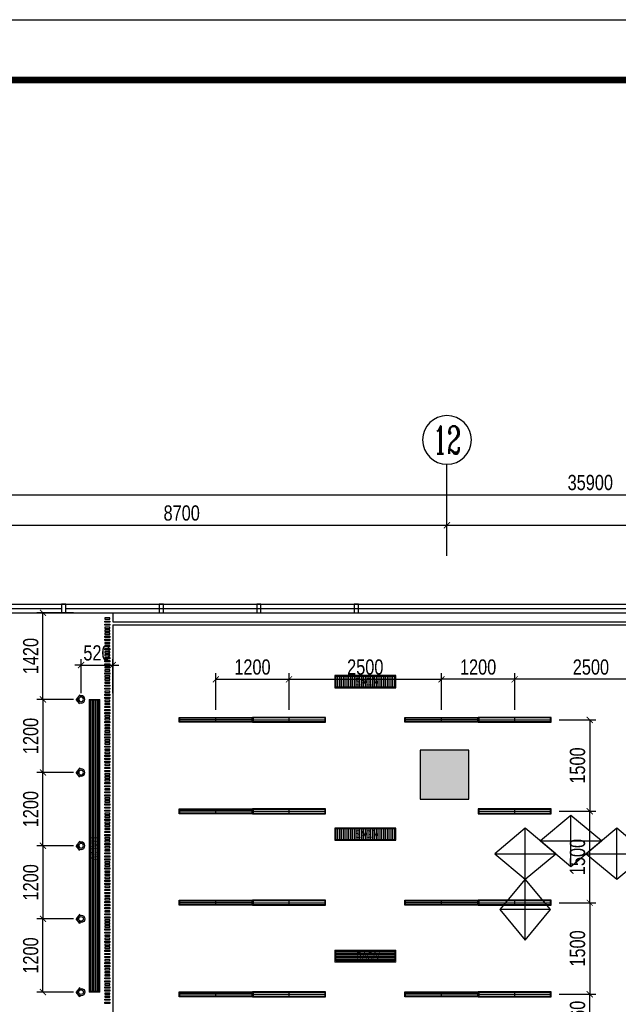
# Model space of a CAD drawing. Header units: millimetres. Extents: x -539149 to -534375, y 505028 to 505469.
# Tile 85 of 135: x -536005 to -535907, y 505297 to 505459. Entities that reach past the tile are written whole.
import ezdxf
from ezdxf.enums import TextEntityAlignment as Align

# ---------------------------------------------------------------- set-up
doc = ezdxf.new("R2010")
doc.units = ezdxf.units.MM
doc.header["$LTSCALE"] = 10
doc.layers.get('Defpoints').update_dxf_attribs({"color": 8})
for name, color, linetype in [('A-建筑-原墙体', 2, 'Continuous'), ('A-建筑-柱子、剪力墙', 251, 'Continuous'), ('A-建筑-窗户', 4, 'Continuous'), ('A-建筑-轴号', 3, 'Continuous'), ('A2图框$0$E-图框', 100, 'Continuous'), ('AXIS_TEXT', 50, 'Continuous'), ('B-平面-完成面造型线', 6, 'Continuous'), ('B-平面-尺寸', 8, 'Continuous'), ('C-顶棚-灯具', 4, 'Continuous'), ('C-顶棚-灯具尺寸', 4, 'Continuous'), ('C-顶棚-细线', 31, 'Continuous'), ('C-顶棚-造型线', 30, 'Continuous')]:
    doc.layers.add(name, color=color, linetype=linetype)
doc.layers.add('A-批量打印图层', color=251, linetype='Continuous', plot=False)
doc.layers.add('A2图框$0$图框外线', color=1, linetype='Continuous', plot=False)
doc.layers.add('C-顶棚-空调', color=4, linetype='Continuous', lineweight=20)
doc.layers.add('E-空调', color=4, linetype='Continuous', lineweight=20)
doc.styles.add('_TCH_AXIS', font='COMPLEX', dxfattribs={"bigfont": 'GBCBIG'})
doc.styles.add('CCD_DIM', font='txt', dxfattribs={"width": 0.8})
doc.styles.add('COMPLEX', font='COMPLEX')
doc.styles.add('STSL', font='txt', dxfattribs={"width": 0.8})
doc.dimstyles.new('1-1', dxfattribs={"dimscale": 0, "dimtxt": 2.5, "dimasz": 1, "dimexe": 1, "dimexo": 1, "dimgap": 0.75, "dimtad": 1, "dimdec": 0, "dimrnd": 0.005, "dimzin": 0, "dimdsep": 46, "dimtxsty": 'CCD_DIM', "dimblk": 'ARCHTICK', "dimcen": 0.13, "dimclrd": 44, "dimclre": 44, "dimclrt": 50, "dimadec": 0, "dimazin": 0, "dimtfac": 1, "dimtdec": 0, "dimtix": 1, "dimtmove": 2, "dimatfit": 3, "dimldrblk": 'HBA_Leader_Dot', "dimfxl": 5, "dimfxlon": 1, "dimtvp": 1, "dimtolj": 1, "dimtzin": 0, "dimarcsym": 0})
pattern_1 = [(0, (15, 15), (0, 25), [])]

# ---------------------------------------------------------------- blocks, each defined once
blk = doc.blocks.new('_ArchTick')
at = {"color": 0, "linetype": 'ByBlock', "const_width": 0.15}
blk.add_lwpolyline([(-0.5, -0.5), (0.5, 0.5)], dxfattribs=at)
blk = doc.blocks.new('HBA_Leader_Dot')
at = {"color": 0, "linetype": 'ByBlock'}
blk.add_line((-5, 0), (-10, 0), dxfattribs=at)
at = {"color": 0, "linetype": 'ByBlock', "const_width": 5}
blk.add_lwpolyline([(-2.5, 0, 1), (2.5, 0, 1)], format="xyb", close=True, dxfattribs=at)
blk = doc.blocks.new('_FZH')
at = {"layer": 'A-建筑-原墙体'}
blk.add_lwpolyline([(-0.5, -0.5), (0.5, -0.5), (0.5, 0.5), (-0.5, 0.5)], close=True, dxfattribs=at)
at = {"layer": 'A-建筑-柱子、剪力墙'}
blk.add_solid([(-0.5, -0.5), (0.5, -0.5), (-0.5, 0.5), (0.5, 0.5)], dxfattribs=at)
blk = doc.blocks.new('_AXISO')
blk.add_circle((0, 0), 0.5)
at = {"layer": 'AXIS_TEXT', "style": 'COMPLEX', "width": 1.041667}
blk.add_attdef('A', text='', height=0.56, dxfattribs=at).set_placement((-0.25, -0.28), (0.25, -0.28), align=Align.FIT)
blk = doc.blocks.new('A$C323A0BBE')
at = {"layer": 'C-顶棚-灯具', "color": 8}
for p, q in [((0, 600), (0, -600)), ((-40, 0), (40, 0))]:
    blk.add_line(p, q, dxfattribs=at)
at = {"layer": 'C-顶棚-灯具'}
blk.add_lwpolyline([(-40, -600), (40, -600), (40, 600), (-40, 600)], close=True, dxfattribs=at)
at = {"layer": 'C-顶棚-灯具', "color": 8}
blk.add_lwpolyline([(-30, -590), (30, -590), (30, 590), (-30, 590)], close=True, dxfattribs=at)
blk = doc.blocks.new('射灯(可调角度）')
h = blk.add_hatch(color=9)
edge = h.paths.add_edge_path()
edge.add_line((17, 44), (17, 59))
edge.add_line((17, 59), (63, 0))
edge.add_line((63, 0), (17, -59))
edge.add_line((17, -59), (17, -44))
edge.add_ellipse((0, 0), major_axis=(-33.5, 33.5), ratio=1, start_angle=156.4449, end_angle=225)
edge.add_ellipse((0, 0), major_axis=(33.5, 33.5), ratio=1, start_angle=315, end_angle=383.5551)
for p, q in [((17, 44), (17, 59)), ((17, 59), (63, 0)), ((17, -59), (63, 0))]:
    blk.add_line(p, q)
blk.add_circle((0, 0), 47.4)
at = {"color": 8}
blk.add_circle((0, 0), 30, dxfattribs=at)
blk = doc.blocks.new('*D249')
at = {"layer": 'C-顶棚-灯具尺寸', "color": 44, "lineweight": -2, "ltscale": 0.01, "transparency": 16777216}
for p, q in [((-535995.27, 505348.05), (-535995.27, 505353.66)), ((-535990.07, 505348.05), (-535990.07, 505353.66)), ((-535995.27, 505352.66), (-535996.27, 505352.66)), ((-535995.27, 505352.66), (-535990.07, 505352.66)), ((-535990.07, 505352.66), (-535989.07, 505352.66))]:
    blk.add_line(p, q, dxfattribs=at)
at = {"layer": 'Defpoints', "color": 0, "ltscale": 0.01, "transparency": 16777216}
for p in [(-535990.07, 505352.66), (-535995.27, 505347.05), (-535990.07, 505347.05)]:
    blk.add_point(p, dxfattribs=at)
at = {"layer": 'C-顶棚-灯具尺寸', "color": 44, "lineweight": -2, "ltscale": 0.01, "transparency": 16777216}
blk.add_blockref('_ArchTick', (-535995.27, 505352.66), dxfattribs=at)
at = {"layer": 'C-顶棚-灯具尺寸', "color": 44, "lineweight": -2, "ltscale": 0.01, "transparency": 16777216, "rotation": 180}
blk.add_blockref('_ArchTick', (-535990.07, 505352.66), dxfattribs=at)
at = {"layer": 'C-顶棚-灯具尺寸', "color": 50, "ltscale": 0.01, "transparency": 16777216, "insert": (-535992.67, 505354.66), "char_height": 2.5, "attachment_point": 5, "style": 'CCD_DIM'}
blk.add_mtext('\\A1;520', dxfattribs=at)
blk = doc.blocks.new('*D250')
at = {"layer": 'C-顶棚-灯具尺寸', "color": 44, "lineweight": -2, "ltscale": 0.01, "transparency": 16777216}
for p, q in [((-535996.52, 505347.05), (-536002.52, 505347.05)), ((-536001.52, 505347.05), (-536001.52, 505335.05)), ((-535996.52, 505335.05), (-536002.52, 505335.05))]:
    blk.add_line(p, q, dxfattribs=at)
at = {"layer": 'Defpoints', "color": 0, "ltscale": 0.01, "transparency": 16777216}
for p in [(-535995.27, 505347.05), (-536001.52, 505335.05), (-535995.27, 505335.05)]:
    blk.add_point(p, dxfattribs=at)
at = {"layer": 'C-顶棚-灯具尺寸', "color": 44, "lineweight": -2, "ltscale": 0.01, "transparency": 16777216}
for p, rotation in [((-536001.52, 505347.05), 90), ((-536001.52, 505335.05), 270)]:
    blk.add_blockref('_ArchTick', p, dxfattribs=dict(at, rotation=rotation))
at = {"layer": 'C-顶棚-灯具尺寸', "color": 50, "ltscale": 0.01, "transparency": 16777216, "insert": (-536003.52, 505341.05), "char_height": 2.5, "attachment_point": 5, "rotation": 90, "style": 'CCD_DIM'}
blk.add_mtext('\\A1;1200', dxfattribs=at)
blk = doc.blocks.new('*D251')
at = {"layer": 'C-顶棚-灯具尺寸', "color": 44, "lineweight": -2, "ltscale": 0.01, "transparency": 16777216}
for p, q in [((-535996.52, 505335.05), (-536002.52, 505335.05)), ((-536001.52, 505323.05), (-536001.52, 505335.05)), ((-535996.52, 505323.05), (-536002.52, 505323.05))]:
    blk.add_line(p, q, dxfattribs=at)
at = {"layer": 'Defpoints', "color": 0, "ltscale": 0.01, "transparency": 16777216}
for p in [(-536001.52, 505335.05), (-535995.27, 505335.05), (-535995.27, 505323.05)]:
    blk.add_point(p, dxfattribs=at)
at = {"layer": 'C-顶棚-灯具尺寸', "color": 44, "lineweight": -2, "ltscale": 0.01, "transparency": 16777216}
for p, rotation in [((-536001.52, 505335.05), 90), ((-536001.52, 505323.05), 270)]:
    blk.add_blockref('_ArchTick', p, dxfattribs=dict(at, rotation=rotation))
at = {"layer": 'C-顶棚-灯具尺寸', "color": 50, "ltscale": 0.01, "transparency": 16777216, "insert": (-536003.52, 505329.05), "char_height": 2.5, "attachment_point": 5, "rotation": 90, "style": 'CCD_DIM'}
blk.add_mtext('\\A1;1200', dxfattribs=at)
blk = doc.blocks.new('*D252')
at = {"layer": 'C-顶棚-灯具尺寸', "color": 44, "lineweight": -2, "ltscale": 0.01, "transparency": 16777216}
for p, q in [((-535996.52, 505311.05), (-536002.52, 505311.05)), ((-536001.52, 505299.05), (-536001.52, 505311.05)), ((-535996.52, 505299.05), (-536002.52, 505299.05))]:
    blk.add_line(p, q, dxfattribs=at)
at = {"layer": 'Defpoints', "color": 0, "ltscale": 0.01, "transparency": 16777216}
for p in [(-536001.52, 505311.05), (-535995.27, 505311.05), (-535995.27, 505299.05)]:
    blk.add_point(p, dxfattribs=at)
at = {"layer": 'C-顶棚-灯具尺寸', "color": 44, "lineweight": -2, "ltscale": 0.01, "transparency": 16777216}
for p, rotation in [((-536001.52, 505311.05), 90), ((-536001.52, 505299.05), 270)]:
    blk.add_blockref('_ArchTick', p, dxfattribs=dict(at, rotation=rotation))
at = {"layer": 'C-顶棚-灯具尺寸', "color": 50, "ltscale": 0.01, "transparency": 16777216, "insert": (-536003.52, 505305.05), "char_height": 2.5, "attachment_point": 5, "rotation": 90, "style": 'CCD_DIM'}
blk.add_mtext('\\A1;1200', dxfattribs=at)
blk = doc.blocks.new('*D253')
at = {"layer": 'C-顶棚-灯具尺寸', "color": 44, "lineweight": -2, "ltscale": 0.01, "transparency": 16777216}
for p, q in [((-535996.52, 505323.05), (-536002.52, 505323.05)), ((-536001.52, 505323.05), (-536001.52, 505311.05)), ((-535996.52, 505311.05), (-536002.52, 505311.05))]:
    blk.add_line(p, q, dxfattribs=at)
at = {"layer": 'Defpoints', "color": 0, "ltscale": 0.01, "transparency": 16777216}
for p in [(-535995.27, 505323.05), (-536001.52, 505311.05), (-535995.27, 505311.05)]:
    blk.add_point(p, dxfattribs=at)
at = {"layer": 'C-顶棚-灯具尺寸', "color": 44, "lineweight": -2, "ltscale": 0.01, "transparency": 16777216}
for p, rotation in [((-536001.52, 505323.05), 90), ((-536001.52, 505311.05), 270)]:
    blk.add_blockref('_ArchTick', p, dxfattribs=dict(at, rotation=rotation))
at = {"layer": 'C-顶棚-灯具尺寸', "color": 50, "ltscale": 0.01, "transparency": 16777216, "insert": (-536003.52, 505317.05), "char_height": 2.5, "attachment_point": 5, "rotation": 90, "style": 'CCD_DIM'}
blk.add_mtext('\\A1;1200', dxfattribs=at)
blk = doc.blocks.new('*D254')
at = {"layer": 'C-顶棚-灯具尺寸', "color": 44, "lineweight": -2, "ltscale": 0.01, "transparency": 16777216}
for p, q in [((-535996.52, 505361.25), (-536002.52, 505361.25)), ((-536001.52, 505347.05), (-536001.52, 505361.25)), ((-535996.52, 505347.05), (-536002.52, 505347.05))]:
    blk.add_line(p, q, dxfattribs=at)
at = {"layer": 'Defpoints', "color": 0, "ltscale": 0.01, "transparency": 16777216}
for p in [(-536001.52, 505361.25), (-535994.27, 505361.25), (-535995.27, 505347.05)]:
    blk.add_point(p, dxfattribs=at)
at = {"layer": 'C-顶棚-灯具尺寸', "color": 44, "lineweight": -2, "ltscale": 0.01, "transparency": 16777216}
for p, rotation in [((-536001.52, 505361.25), 90), ((-536001.52, 505347.05), 270)]:
    blk.add_blockref('_ArchTick', p, dxfattribs=dict(at, rotation=rotation))
at = {"layer": 'C-顶棚-灯具尺寸', "color": 50, "ltscale": 0.01, "transparency": 16777216, "insert": (-536003.52, 505354.15), "char_height": 2.5, "attachment_point": 5, "rotation": 90, "style": 'CCD_DIM'}
blk.add_mtext('\\A1;1420', dxfattribs=at)
blk = doc.blocks.new('*D274')
at = {"layer": 'C-顶棚-灯具尺寸', "color": 44, "lineweight": -2, "ltscale": 0.01, "transparency": 16777216}
for p, q in [((-535924.17, 505345.34), (-535924.17, 505351.34)), ((-535899.17, 505345.34), (-535899.17, 505351.34)), ((-535899.17, 505350.34), (-535924.17, 505350.34))]:
    blk.add_line(p, q, dxfattribs=at)
at = {"layer": 'Defpoints', "color": 0, "ltscale": 0.01, "transparency": 16777216}
for p in [(-535924.17, 505350.34), (-535924.17, 505344.1), (-535899.17, 505344.1)]:
    blk.add_point(p, dxfattribs=at)
at = {"layer": 'C-顶棚-灯具尺寸', "color": 44, "lineweight": -2, "ltscale": 0.01, "transparency": 16777216, "rotation": 180}
blk.add_blockref('_ArchTick', (-535924.17, 505350.34), dxfattribs=at)
at = {"layer": 'C-顶棚-灯具尺寸', "color": 44, "lineweight": -2, "ltscale": 0.01, "transparency": 16777216}
blk.add_blockref('_ArchTick', (-535899.17, 505350.34), dxfattribs=at)
at = {"layer": 'C-顶棚-灯具尺寸', "color": 50, "ltscale": 0.01, "transparency": 16777216, "insert": (-535911.67, 505352.34), "char_height": 2.5, "attachment_point": 5, "style": 'CCD_DIM'}
blk.add_mtext('\\A1;2500', dxfattribs=at)
blk = doc.blocks.new('*D275')
at = {"layer": 'C-顶棚-灯具尺寸', "color": 44, "lineweight": -2, "ltscale": 0.01, "transparency": 16777216}
for p, q in [((-535936.17, 505345.34), (-535936.17, 505351.34)), ((-535924.17, 505345.34), (-535924.17, 505351.34)), ((-535924.17, 505350.34), (-535936.17, 505350.34))]:
    blk.add_line(p, q, dxfattribs=at)
at = {"layer": 'Defpoints', "color": 0, "ltscale": 0.01, "transparency": 16777216}
for p in [(-535936.17, 505350.34), (-535936.17, 505344.1), (-535924.17, 505344.1)]:
    blk.add_point(p, dxfattribs=at)
at = {"layer": 'C-顶棚-灯具尺寸', "color": 44, "lineweight": -2, "ltscale": 0.01, "transparency": 16777216, "rotation": 180}
blk.add_blockref('_ArchTick', (-535936.17, 505350.34), dxfattribs=at)
at = {"layer": 'C-顶棚-灯具尺寸', "color": 44, "lineweight": -2, "ltscale": 0.01, "transparency": 16777216}
blk.add_blockref('_ArchTick', (-535924.17, 505350.34), dxfattribs=at)
at = {"layer": 'C-顶棚-灯具尺寸', "color": 50, "ltscale": 0.01, "transparency": 16777216, "insert": (-535930.17, 505352.34), "char_height": 2.5, "attachment_point": 5, "style": 'CCD_DIM'}
blk.add_mtext('\\A1;1200', dxfattribs=at)
blk = doc.blocks.new('*D277')
at = {"layer": 'C-顶棚-灯具尺寸', "color": 44, "lineweight": -2, "ltscale": 0.01, "transparency": 16777216}
for p, q in [((-535916.86, 505343.7), (-535910.86, 505343.7)), ((-535911.86, 505343.7), (-535911.86, 505328.7)), ((-535916.86, 505328.7), (-535910.86, 505328.7))]:
    blk.add_line(p, q, dxfattribs=at)
at = {"layer": 'Defpoints', "color": 0, "ltscale": 0.01, "transparency": 16777216}
for p in [(-535918.17, 505343.7), (-535918.17, 505328.7), (-535911.86, 505328.7)]:
    blk.add_point(p, dxfattribs=at)
at = {"layer": 'C-顶棚-灯具尺寸', "color": 44, "lineweight": -2, "ltscale": 0.01, "transparency": 16777216}
for p, rotation in [((-535911.86, 505343.7), 90), ((-535911.86, 505328.7), 270)]:
    blk.add_blockref('_ArchTick', p, dxfattribs=dict(at, rotation=rotation))
at = {"layer": 'C-顶棚-灯具尺寸', "color": 50, "ltscale": 0.01, "transparency": 16777216, "insert": (-535913.86, 505336.2), "char_height": 2.5, "attachment_point": 5, "rotation": 90, "style": 'CCD_DIM'}
blk.add_mtext('\\A1;1500', dxfattribs=at)
blk = doc.blocks.new('*D278')
at = {"layer": 'C-顶棚-灯具尺寸', "color": 44, "lineweight": -2, "ltscale": 0.01, "transparency": 16777216}
for p, q in [((-535916.86, 505328.7), (-535910.86, 505328.7)), ((-535911.86, 505313.7), (-535911.86, 505328.7)), ((-535916.86, 505313.7), (-535910.86, 505313.7))]:
    blk.add_line(p, q, dxfattribs=at)
at = {"layer": 'Defpoints', "color": 0, "ltscale": 0.01, "transparency": 16777216}
for p in [(-535918.17, 505328.7), (-535911.86, 505328.7), (-535918.17, 505313.7)]:
    blk.add_point(p, dxfattribs=at)
at = {"layer": 'C-顶棚-灯具尺寸', "color": 44, "lineweight": -2, "ltscale": 0.01, "transparency": 16777216}
for p, rotation in [((-535911.86, 505328.7), 90), ((-535911.86, 505313.7), 270)]:
    blk.add_blockref('_ArchTick', p, dxfattribs=dict(at, rotation=rotation))
at = {"layer": 'C-顶棚-灯具尺寸', "color": 50, "ltscale": 0.01, "transparency": 16777216, "insert": (-535913.86, 505321.2), "char_height": 2.5, "attachment_point": 5, "rotation": 90, "style": 'CCD_DIM'}
blk.add_mtext('\\A1;1500', dxfattribs=at)
blk = doc.blocks.new('*D279')
at = {"layer": 'C-顶棚-灯具尺寸', "color": 44, "lineweight": -2, "ltscale": 0.01, "transparency": 16777216}
for p, q in [((-535916.86, 505298.7), (-535910.86, 505298.7)), ((-535911.86, 505292.1), (-535911.86, 505298.7)), ((-535916.86, 505292.1), (-535910.86, 505292.1))]:
    blk.add_line(p, q, dxfattribs=at)
at = {"layer": 'Defpoints', "color": 0, "ltscale": 0.01, "transparency": 16777216}
for p in [(-535918.17, 505298.7), (-535911.86, 505298.7), (-535918.17, 505292.1)]:
    blk.add_point(p, dxfattribs=at)
at = {"layer": 'C-顶棚-灯具尺寸', "color": 44, "lineweight": -2, "ltscale": 0.01, "transparency": 16777216}
for p, rotation in [((-535911.86, 505298.7), 90), ((-535911.86, 505292.1), 270)]:
    blk.add_blockref('_ArchTick', p, dxfattribs=dict(at, rotation=rotation))
at = {"layer": 'C-顶棚-灯具尺寸', "color": 50, "ltscale": 0.01, "transparency": 16777216, "insert": (-535913.86, 505295.4), "char_height": 2.5, "attachment_point": 5, "rotation": 90, "style": 'CCD_DIM'}
blk.add_mtext('\\A1;660', dxfattribs=at)
blk = doc.blocks.new('*D280')
at = {"layer": 'C-顶棚-灯具尺寸', "color": 44, "lineweight": -2, "ltscale": 0.01, "transparency": 16777216}
for p, q in [((-535916.86, 505313.7), (-535910.86, 505313.7)), ((-535911.86, 505313.7), (-535911.86, 505298.7)), ((-535916.86, 505298.7), (-535910.86, 505298.7))]:
    blk.add_line(p, q, dxfattribs=at)
at = {"layer": 'Defpoints', "color": 0, "ltscale": 0.01, "transparency": 16777216}
for p in [(-535918.17, 505313.7), (-535918.17, 505298.7), (-535911.86, 505298.7)]:
    blk.add_point(p, dxfattribs=at)
at = {"layer": 'C-顶棚-灯具尺寸', "color": 44, "lineweight": -2, "ltscale": 0.01, "transparency": 16777216}
for p, rotation in [((-535911.86, 505313.7), 90), ((-535911.86, 505298.7), 270)]:
    blk.add_blockref('_ArchTick', p, dxfattribs=dict(at, rotation=rotation))
at = {"layer": 'C-顶棚-灯具尺寸', "color": 50, "ltscale": 0.01, "transparency": 16777216, "insert": (-535913.86, 505306.2), "char_height": 2.5, "attachment_point": 5, "rotation": 90, "style": 'CCD_DIM'}
blk.add_mtext('\\A1;1500', dxfattribs=at)
blk = doc.blocks.new('A$C7DCD0865')
at = {"layer": 'C-顶棚-细线'}
for p, q in [((0, -300), (0, 300)), ((250, 0), (-250, 0))]:
    blk.add_line(p, q, dxfattribs=at)
blk.add_lwpolyline([(0, -300), (250, 0), (0, 300), (-250, 0)], close=True, dxfattribs=at)
blk = doc.blocks.new('*U197')
at = {"layer": 'C-顶棚-灯具'}
h = blk.add_hatch(dxfattribs=at)
h.set_pattern_fill('_USER', color=8, scale=30, angle=90, style=0, pattern_type=0)
h.set_pattern_definition([(90, (15, 15), (-30, 2e-15), [])])
h.paths.add_polyline_path([(15, 185), (15, 15), (985, 15), (985, 185)])
at = {"layer": 'C-顶棚-灯具', "linetype": 'ByBlock'}
blk.add_lwpolyline([(0, 200), (0, 0), (1000, 0), (1000, 200)], close=True, dxfattribs=at)
at = {"layer": 'C-顶棚-灯具', "color": 8}
blk.add_lwpolyline([(15, 185), (15, 15), (985, 15), (985, 185)], close=True, dxfattribs=at)
at = {"layer": 'C-顶棚-灯具', "style": 'STSL', "width": 0.75}
blk.add_text('SAG/V', height=125, dxfattribs=at).set_placement((339, 39))
blk = doc.blocks.new('A$C6A8D0C23')
at = {"layer": 'C-顶棚-灯具'}
h = blk.add_hatch(dxfattribs=at)
h.set_pattern_fill('_USER', color=8, scale=25, style=0, pattern_type=0)
h.set_pattern_definition(pattern_1)
h.paths.add_polyline_path([(15, 185), (15, 15), (985, 15), (985, 185)])
at = {"layer": 'C-顶棚-空调', "color": 8}
blk.add_lwpolyline([(15, 185), (15, 15), (985, 15), (985, 185)], close=True, dxfattribs=at)
at = {"layer": 'E-空调', "linetype": 'ByBlock'}
blk.add_lwpolyline([(0, 200), (0, 0), (1000, 0), (1000, 200)], close=True, dxfattribs=at)
at = {"layer": 'E-空调', "style": 'STSL', "width": 0.75}
blk.add_text('RAG/V', height=125, dxfattribs=at).set_placement((354, 36))
blk = doc.blocks.new('*U201')
at = {"layer": 'C-顶棚-灯具'}
h = blk.add_hatch(dxfattribs=at)
h.set_pattern_fill('_USER', color=8, scale=25, style=0, pattern_type=0)
h.set_pattern_definition(pattern_1)
h.paths.add_polyline_path([(-1885, 175), (-1885, 25), (2885, 25), (2885, 175)])
at = {"layer": 'C-顶棚-空调', "color": 8}
blk.add_lwpolyline([(-1885, 175), (-1885, 25), (2885, 25), (2885, 175)], close=True, dxfattribs=at)
at = {"layer": 'E-空调', "linetype": 'ByBlock'}
blk.add_lwpolyline([(-1900, 190), (-1900, 10), (2900, 10), (2900, 190)], close=True, dxfattribs=at)
at = {"layer": 'E-空调', "style": 'STSL', "width": 0.75}
blk.add_text('RAG/V', height=125, dxfattribs=at).set_placement((354, 36))
blk = doc.blocks.new('A2图框')
at = {"layer": 'A2图框$0$E-图框', "color": 4, "const_width": 1.13}
blk.add_lwpolyline([(-363.4, 295.3), (209.38, 295.3), (209.38, -104.9), (-363.4, -104.9)], close=True, dxfattribs=at)
at = {"layer": 'A2图框$0$图框外线', "color": 1}
blk.add_lwpolyline([(-374.72, 305.2), (219.28, 305.2), (219.28, -114.8), (-374.72, -114.8)], close=True, dxfattribs=at)
blk.add_lwpolyline([(-374.72, 305.2), (219.28, 305.2), (219.28, -114.8), (-374.72, -114.8)], close=True, dxfattribs=at)
blk.add_lwpolyline([(-374.72, 305.2), (219.28, 305.2), (219.28, -114.8), (-374.72, -114.8)], close=True, dxfattribs=at)

msp = doc.modelspace()

# ---------------------------------------------------------------- linework, layer by layer
at = {"layer": 'A-建筑-窗户', "ltscale": 0.01}
for p, q in [((-536070.373, 505362.649, 0.069), (-535765.773, 505362.649, 0.069)), ((-536070.373, 505361.249, 0.069), (-535765.773, 505361.249, 0.069)), ((-536013.773, 505361.949, 0.069), (-535998.473, 505361.951, 0.069)), ((-535997.773, 505361.951, 0.069), (-535766.473, 505361.982, 0.069))]:
    msp.add_line(p, q, dxfattribs=at)
at = {"layer": 'A-建筑-窗户', "ltscale": 0.01, "elevation": 0.069}
for points in [[(-535998.473, 505361.249), (-535997.773, 505361.249), (-535997.773, 505362.649), (-535998.473, 505362.649)], [(-535982.473, 505361.249), (-535981.773, 505361.249), (-535981.773, 505362.649), (-535982.473, 505362.649)], [(-535966.473, 505361.249), (-535965.773, 505361.249), (-535965.773, 505362.649), (-535966.473, 505362.649)], [(-535950.473, 505361.249), (-535949.773, 505361.249), (-535949.773, 505362.649), (-535950.473, 505362.649)]]:
    msp.add_lwpolyline(points, close=True, dxfattribs=at)
at = {"layer": 'A-建筑-轴号', "ltscale": 0.01}
msp.add_line((-535935.273, 505370.599, 0.069), (-535935.273, 505385.599, 0.069), dxfattribs=at)
at = {"layer": 'A-批量打印图层'}
msp.add_lwpolyline([(-536167.961, 505458.51), (-535573.961, 505458.51), (-535573.961, 505038.51), (-536167.961, 505038.51)], close=True, dxfattribs=at)
at = {"layer": 'B-平面-完成面造型线', "ltscale": 0.01, "elevation": 0.069}
for points in [[(-535990.573, 505360.199), (-535990.573, 505360.399), (-535991.373, 505360.399), (-535991.373, 505360.199)], [(-535990.573, 505359.899), (-535990.573, 505359.699), (-535991.373, 505359.699), (-535991.373, 505359.899)], [(-535990.573, 505359.399), (-535990.573, 505359.199), (-535991.373, 505359.199), (-535991.373, 505359.399)], [(-535990.573, 505358.699), (-535990.573, 505358.899), (-535991.373, 505358.899), (-535991.373, 505358.699)], [(-535990.573, 505358.199), (-535990.573, 505358.399), (-535991.373, 505358.399), (-535991.373, 505358.199)], [(-535990.573, 505357.699), (-535990.573, 505357.899), (-535991.373, 505357.899), (-535991.373, 505357.699)], [(-535990.573, 505357.399), (-535990.573, 505357.199), (-535991.373, 505357.199), (-535991.373, 505357.399)], [(-535990.573, 505356.899), (-535990.573, 505356.699), (-535991.373, 505356.699), (-535991.373, 505356.899)], [(-535990.573, 505356.199), (-535990.573, 505356.399), (-535991.373, 505356.399), (-535991.373, 505356.199)], [(-535990.573, 505355.699), (-535990.573, 505355.899), (-535991.373, 505355.899), (-535991.373, 505355.699)], [(-535990.573, 505355.399), (-535990.573, 505355.199), (-535991.373, 505355.199), (-535991.373, 505355.399)], [(-535990.573, 505354.699), (-535990.573, 505354.899), (-535991.373, 505354.899), (-535991.373, 505354.699)], [(-535990.573, 505354.199), (-535990.573, 505354.399), (-535991.373, 505354.399), (-535991.373, 505354.199)], [(-535990.573, 505353.899), (-535990.573, 505353.699), (-535991.373, 505353.699), (-535991.373, 505353.899)], [(-535990.573, 505353.399), (-535990.573, 505353.199), (-535991.373, 505353.199), (-535991.373, 505353.399)], [(-535990.573, 505352.899), (-535990.573, 505352.699), (-535991.373, 505352.699), (-535991.373, 505352.899)], [(-535990.573, 505352.199), (-535990.573, 505352.399), (-535991.373, 505352.399), (-535991.373, 505352.199)], [(-535990.573, 505351.699), (-535990.573, 505351.899), (-535991.373, 505351.899), (-535991.373, 505351.699)], [(-535990.573, 505351.399), (-535990.573, 505351.199), (-535991.373, 505351.199), (-535991.373, 505351.399)], [(-535990.573, 505350.699), (-535990.573, 505350.899), (-535991.373, 505350.899), (-535991.373, 505350.699)], [(-535990.573, 505350.199), (-535990.573, 505350.399), (-535991.373, 505350.399), (-535991.373, 505350.199)], [(-535990.573, 505349.699), (-535990.573, 505349.899), (-535991.373, 505349.899), (-535991.373, 505349.699)], [(-535990.573, 505349.399), (-535990.573, 505349.199), (-535991.373, 505349.199), (-535991.373, 505349.399)], [(-535990.573, 505348.899), (-535990.573, 505348.699), (-535991.373, 505348.699), (-535991.373, 505348.899)], [(-535990.573, 505348.199), (-535990.573, 505348.399), (-535991.373, 505348.399), (-535991.373, 505348.199)], [(-535990.573, 505347.899), (-535990.573, 505347.699), (-535991.373, 505347.699), (-535991.373, 505347.899)], [(-535990.573, 505347.399), (-535990.573, 505347.199), (-535991.373, 505347.199), (-535991.373, 505347.399)], [(-535990.573, 505346.699), (-535990.573, 505346.899), (-535991.373, 505346.899), (-535991.373, 505346.699)], [(-535990.573, 505346.199), (-535990.573, 505346.399), (-535991.373, 505346.399), (-535991.373, 505346.199)], [(-535990.573, 505345.899), (-535990.573, 505345.699), (-535991.373, 505345.699), (-535991.373, 505345.899)], [(-535990.573, 505345.399), (-535990.573, 505345.199), (-535991.373, 505345.199), (-535991.373, 505345.399)], [(-535990.573, 505344.899), (-535990.573, 505344.699), (-535991.373, 505344.699), (-535991.373, 505344.899)], [(-535990.573, 505344.199), (-535990.573, 505344.399), (-535991.373, 505344.399), (-535991.373, 505344.199)], [(-535990.573, 505343.699), (-535990.573, 505343.899), (-535991.373, 505343.899), (-535991.373, 505343.699)], [(-535990.573, 505343.399), (-535990.573, 505343.199), (-535991.373, 505343.199), (-535991.373, 505343.399)], [(-535990.573, 505342.699), (-535990.573, 505342.899), (-535991.373, 505342.899), (-535991.373, 505342.699)], [(-535990.573, 505342.199), (-535990.573, 505342.399), (-535991.373, 505342.399), (-535991.373, 505342.199)], [(-535990.573, 505341.699), (-535990.573, 505341.899), (-535991.373, 505341.899), (-535991.373, 505341.699)], [(-535990.573, 505341.399), (-535990.573, 505341.199), (-535991.373, 505341.199), (-535991.373, 505341.399)], [(-535990.573, 505340.899), (-535990.573, 505340.699), (-535991.373, 505340.699), (-535991.373, 505340.899)], [(-535990.573, 505340.199), (-535990.573, 505340.399), (-535991.373, 505340.399), (-535991.373, 505340.199)], [(-535990.573, 505339.699), (-535990.573, 505339.899), (-535991.373, 505339.899), (-535991.373, 505339.699)], [(-535990.573, 505339.399), (-535990.573, 505339.199), (-535991.373, 505339.199), (-535991.373, 505339.399)], [(-535990.573, 505338.699), (-535990.573, 505338.899), (-535991.373, 505338.899), (-535991.373, 505338.699)], [(-535990.573, 505338.199), (-535990.573, 505338.399), (-535991.373, 505338.399), (-535991.373, 505338.199)], [(-535990.573, 505337.899), (-535990.573, 505337.699), (-535991.373, 505337.699), (-535991.373, 505337.899)], [(-535990.573, 505337.399), (-535990.573, 505337.199), (-535991.373, 505337.199), (-535991.373, 505337.399)], [(-535990.573, 505336.899), (-535990.573, 505336.699), (-535991.373, 505336.699), (-535991.373, 505336.899)], [(-535990.573, 505336.199), (-535990.573, 505336.399), (-535991.373, 505336.399), (-535991.373, 505336.199)], [(-535990.573, 505335.899), (-535990.573, 505335.699), (-535991.373, 505335.699), (-535991.373, 505335.899)], [(-535990.573, 505335.399), (-535990.573, 505335.199), (-535991.373, 505335.199), (-535991.373, 505335.399)], [(-535990.573, 505334.699), (-535990.573, 505334.899), (-535991.373, 505334.899), (-535991.373, 505334.699)], [(-535990.573, 505334.199), (-535990.573, 505334.399), (-535991.373, 505334.399), (-535991.373, 505334.199)], [(-535990.573, 505333.699), (-535990.573, 505333.899), (-535991.373, 505333.899), (-535991.373, 505333.699)], [(-535990.573, 505333.399), (-535990.573, 505333.199), (-535991.373, 505333.199), (-535991.373, 505333.399)], [(-535990.573, 505332.899), (-535990.573, 505332.699), (-535991.373, 505332.699), (-535991.373, 505332.899)], [(-535990.573, 505332.199), (-535990.573, 505332.399), (-535991.373, 505332.399), (-535991.373, 505332.199)], [(-535990.573, 505331.899), (-535990.573, 505331.699), (-535991.373, 505331.699), (-535991.373, 505331.899)], [(-535990.573, 505331.399), (-535990.573, 505331.199), (-535991.373, 505331.199), (-535991.373, 505331.399)], [(-535990.573, 505330.699), (-535990.573, 505330.899), (-535991.373, 505330.899), (-535991.373, 505330.699)], [(-535990.573, 505330.199), (-535990.573, 505330.399), (-535991.373, 505330.399), (-535991.373, 505330.199)], [(-535990.573, 505329.899), (-535990.573, 505329.699), (-535991.373, 505329.699), (-535991.373, 505329.899)], [(-535990.573, 505329.399), (-535990.573, 505329.199), (-535991.373, 505329.199), (-535991.373, 505329.399)], [(-535990.573, 505328.899), (-535990.573, 505328.699), (-535991.373, 505328.699), (-535991.373, 505328.899)], [(-535990.573, 505328.199), (-535990.573, 505328.399), (-535991.373, 505328.399), (-535991.373, 505328.199)], [(-535990.573, 505327.699), (-535990.573, 505327.899), (-535991.373, 505327.899), (-535991.373, 505327.699)], [(-535990.573, 505327.399), (-535990.573, 505327.199), (-535991.373, 505327.199), (-535991.373, 505327.399)], [(-535990.573, 505326.699), (-535990.573, 505326.899), (-535991.373, 505326.899), (-535991.373, 505326.699)], [(-535990.573, 505326.199), (-535990.573, 505326.399), (-535991.373, 505326.399), (-535991.373, 505326.199)], [(-535990.573, 505325.699), (-535990.573, 505325.899), (-535991.373, 505325.899), (-535991.373, 505325.699)], [(-535990.573, 505325.399), (-535990.573, 505325.199), (-535991.373, 505325.199), (-535991.373, 505325.399)], [(-535990.573, 505324.899), (-535990.573, 505324.699), (-535991.373, 505324.699), (-535991.373, 505324.899)], [(-535990.573, 505324.199), (-535990.573, 505324.399), (-535991.373, 505324.399), (-535991.373, 505324.199)], [(-535990.573, 505323.699), (-535990.573, 505323.899), (-535991.373, 505323.899), (-535991.373, 505323.699)], [(-535990.573, 505323.399), (-535990.573, 505323.199), (-535991.373, 505323.199), (-535991.373, 505323.399)], [(-535990.573, 505322.699), (-535990.573, 505322.899), (-535991.373, 505322.899), (-535991.373, 505322.699)], [(-535990.573, 505322.199), (-535990.573, 505322.399), (-535991.373, 505322.399), (-535991.373, 505322.199)], [(-535990.573, 505321.899), (-535990.573, 505321.699), (-535991.373, 505321.699), (-535991.373, 505321.899)], [(-535990.573, 505321.399), (-535990.573, 505321.199), (-535991.373, 505321.199), (-535991.373, 505321.399)], [(-535990.573, 505320.899), (-535990.573, 505320.699), (-535991.373, 505320.699), (-535991.373, 505320.899)], [(-535990.573, 505320.199), (-535990.573, 505320.399), (-535991.373, 505320.399), (-535991.373, 505320.199)], [(-535990.573, 505319.699), (-535990.573, 505319.899), (-535991.373, 505319.899), (-535991.373, 505319.699)], [(-535990.573, 505319.399), (-535990.573, 505319.199), (-535991.373, 505319.199), (-535991.373, 505319.399)], [(-535990.573, 505318.699), (-535990.573, 505318.899), (-535991.373, 505318.899), (-535991.373, 505318.699)], [(-535990.573, 505318.199), (-535990.573, 505318.399), (-535991.373, 505318.399), (-535991.373, 505318.199)], [(-535990.573, 505317.699), (-535990.573, 505317.899), (-535991.373, 505317.899), (-535991.373, 505317.699)], [(-535990.573, 505317.399), (-535990.573, 505317.199), (-535991.373, 505317.199), (-535991.373, 505317.399)], [(-535990.573, 505316.899), (-535990.573, 505316.699), (-535991.373, 505316.699), (-535991.373, 505316.899)], [(-535990.573, 505316.199), (-535990.573, 505316.399), (-535991.373, 505316.399), (-535991.373, 505316.199)], [(-535990.573, 505315.899), (-535990.573, 505315.699), (-535991.373, 505315.699), (-535991.373, 505315.899)], [(-535990.573, 505315.399), (-535990.573, 505315.199), (-535991.373, 505315.199), (-535991.373, 505315.399)], [(-535990.573, 505314.699), (-535990.573, 505314.899), (-535991.373, 505314.899), (-535991.373, 505314.699)], [(-535990.573, 505314.199), (-535990.573, 505314.399), (-535991.373, 505314.399), (-535991.373, 505314.199)], [(-535990.573, 505313.899), (-535990.573, 505313.699), (-535991.373, 505313.699), (-535991.373, 505313.899)], [(-535990.573, 505313.399), (-535990.573, 505313.199), (-535991.373, 505313.199), (-535991.373, 505313.399)], [(-535990.573, 505312.899), (-535990.573, 505312.699), (-535991.373, 505312.699), (-535991.373, 505312.899)], [(-535990.573, 505312.199), (-535990.573, 505312.399), (-535991.373, 505312.399), (-535991.373, 505312.199)], [(-535990.573, 505311.899), (-535990.573, 505311.699), (-535991.373, 505311.699), (-535991.373, 505311.899)], [(-535990.573, 505311.399), (-535990.573, 505311.199), (-535991.373, 505311.199), (-535991.373, 505311.399)], [(-535990.573, 505310.699), (-535990.573, 505310.899), (-535991.373, 505310.899), (-535991.373, 505310.699)], [(-535990.573, 505310.199), (-535990.573, 505310.399), (-535991.373, 505310.399), (-535991.373, 505310.199)], [(-535990.573, 505309.699), (-535990.573, 505309.899), (-535991.373, 505309.899), (-535991.373, 505309.699)], [(-535990.573, 505309.399), (-535990.573, 505309.199), (-535991.373, 505309.199), (-535991.373, 505309.399)], [(-535990.573, 505308.899), (-535990.573, 505308.699), (-535991.373, 505308.699), (-535991.373, 505308.899)], [(-535990.573, 505308.199), (-535990.573, 505308.399), (-535991.373, 505308.399), (-535991.373, 505308.199)], [(-535990.573, 505307.699), (-535990.573, 505307.899), (-535991.373, 505307.899), (-535991.373, 505307.699)], [(-535990.573, 505307.399), (-535990.573, 505307.199), (-535991.373, 505307.199), (-535991.373, 505307.399)], [(-535990.573, 505306.699), (-535990.573, 505306.899), (-535991.373, 505306.899), (-535991.373, 505306.699)], [(-535990.573, 505306.199), (-535990.573, 505306.399), (-535991.373, 505306.399), (-535991.373, 505306.199)], [(-535990.573, 505305.899), (-535990.573, 505305.699), (-535991.373, 505305.699), (-535991.373, 505305.899)], [(-535990.573, 505305.399), (-535990.573, 505305.199), (-535991.373, 505305.199), (-535991.373, 505305.399)], [(-535990.573, 505304.899), (-535990.573, 505304.699), (-535991.373, 505304.699), (-535991.373, 505304.899)], [(-535990.573, 505304.199), (-535990.573, 505304.399), (-535991.373, 505304.399), (-535991.373, 505304.199)], [(-535990.573, 505303.899), (-535990.573, 505303.699), (-535991.373, 505303.699), (-535991.373, 505303.899)], [(-535990.573, 505303.399), (-535990.573, 505303.199), (-535991.373, 505303.199), (-535991.373, 505303.399)], [(-535990.573, 505302.699), (-535990.573, 505302.899), (-535991.373, 505302.899), (-535991.373, 505302.699)], [(-535990.573, 505302.199), (-535990.573, 505302.399), (-535991.373, 505302.399), (-535991.373, 505302.199)], [(-535990.573, 505301.699), (-535990.573, 505301.899), (-535991.373, 505301.899), (-535991.373, 505301.699)], [(-535990.573, 505301.399), (-535990.573, 505301.199), (-535991.373, 505301.199), (-535991.373, 505301.399)], [(-535990.573, 505300.899), (-535990.573, 505300.699), (-535991.373, 505300.699), (-535991.373, 505300.899)], [(-535990.573, 505300.199), (-535990.573, 505300.399), (-535991.373, 505300.399), (-535991.373, 505300.199)], [(-535990.573, 505299.899), (-535990.573, 505299.699), (-535991.373, 505299.699), (-535991.373, 505299.899)], [(-535990.573, 505299.399), (-535990.573, 505299.199), (-535991.373, 505299.199), (-535991.373, 505299.399)], [(-535990.573, 505298.699), (-535990.573, 505298.899), (-535991.373, 505298.899), (-535991.373, 505298.699)], [(-535990.573, 505298.199), (-535990.573, 505298.399), (-535991.373, 505298.399), (-535991.373, 505298.199)], [(-535990.573, 505297.899), (-535990.573, 505297.699), (-535991.373, 505297.699), (-535991.373, 505297.899)], [(-535990.573, 505297.399), (-535990.573, 505297.199), (-535991.373, 505297.199), (-535991.373, 505297.399)]]:
    msp.add_lwpolyline(points, close=True, dxfattribs=at)
at = {"layer": 'C-顶棚-造型线', "ltscale": 0.01}
for p, q in [((-535990.073, 505361.249, 0.069), (-535990.073, 505359.749, 0.069)), ((-535990.073, 505359.749, 0.069), (-535805.773, 505359.749, 0.069)), ((-535990.073, 505359.249, 0.069), (-535805.773, 505359.249, 0.069)), ((-535990.073, 505359.249, 0.069), (-535990.073, 505292.099, 0.069))]:
    msp.add_line(p, q, dxfattribs=at)

# ---------------------------------------------------------------- block references
at = {"layer": 'A-建筑-原墙体', "ltscale": 0.01, "xscale": 8, "yscale": 8, "zscale": 8}
msp.add_blockref('_FZH', (-535935.673, 505334.699, 0.069), dxfattribs=at)
at = {"layer": 'A-建筑-窗户', "ltscale": 0.5}
msp.add_blockref('A2图框', (-535793.245, 505153.313), dxfattribs=at)
at = {"layer": 'A-建筑-轴号', "ltscale": 0.01}
ref = msp.add_blockref('_AXISO', (-535935.273, 505389.599, 0.069), dxfattribs=dict(at, xscale=-8, yscale=8, zscale=8, rotation=180))
ref.add_attrib('A', '12', dxfattribs={"layer": 'AXIS_TEXT', "height": 4.5255, "style": '_TCH_AXIS', "width": 0.724138}).set_placement((-535937.536, 505387.336, 0.069), (-535933.01, 505387.336, 0.069), align=Align.FIT)
at = {"layer": 'C-顶棚-灯具', "ltscale": 0.01, "xscale": 0.01, "yscale": 0.01, "zscale": 0.01}
for name, p in [('*U197', (-535953.673, 505348.949, 0.069)), ('*U197', (-535953.673, 505323.949, 0.069)), ('A$C6A8D0C23', (-535953.673, 505303.949, 0.069))]:
    msp.add_blockref(name, p, dxfattribs=at)
at = {"layer": 'C-顶棚-灯具', "linetype": 'ByBlock', "ltscale": 0.01, "xscale": -0.0128000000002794, "yscale": 0.0128000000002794, "zscale": 0.0128}
for p in [(-535995.273, 505347.049, 0.069), (-535995.273, 505335.049, 0.069), (-535995.273, 505323.049, 0.069)]:
    msp.add_blockref('射灯(可调角度）', p, dxfattribs=at)
at = {"layer": 'C-顶棚-灯具', "ltscale": 0.01, "yscale": 0.01, "zscale": 0.01}
for name, p, xscale, rotation in [('*U201', (-535994.073, 505328.049, 0.069), 0.01, 270), ('A$C323A0BBE', (-535973.173, 505343.699, 0.069), -0.01, 270), ('A$C323A0BBE', (-535961.173, 505343.699, 0.069), 0.01, 90), ('A$C323A0BBE', (-535936.173, 505343.699, 0.069), -0.01, 270), ('A$C323A0BBE', (-535924.173, 505343.699, 0.069), 0.01, 90), ('A$C323A0BBE', (-535973.173, 505328.699, 0.069), -0.01, 270), ('A$C323A0BBE', (-535961.173, 505328.699, 0.069), 0.01, 90), ('A$C323A0BBE', (-535924.173, 505328.699, 0.069), 0.01, 90), ('A$C323A0BBE', (-535973.173, 505313.699, 0.069), -0.01, 270), ('A$C323A0BBE', (-535961.173, 505313.699, 0.069), 0.01, 90), ('A$C323A0BBE', (-535936.173, 505313.699, 0.069), -0.01, 270), ('A$C323A0BBE', (-535924.173, 505313.699, 0.069), 0.01, 90), ('A$C323A0BBE', (-535973.173, 505298.699, 0.069), -0.01, 270), ('A$C323A0BBE', (-535961.173, 505298.699, 0.069), 0.01, 90), ('A$C323A0BBE', (-535936.173, 505298.699, 0.069), -0.01, 270), ('A$C323A0BBE', (-535924.173, 505298.699, 0.069), 0.01, 90)]:
    msp.add_blockref(name, p, dxfattribs=dict(at, xscale=xscale, rotation=rotation))
at = {"layer": 'C-顶棚-灯具', "linetype": 'ByBlock', "ltscale": 0.01, "xscale": 0.0128000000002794, "yscale": 0.0128000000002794, "zscale": 0.0128000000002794, "rotation": 180}
for p in [(-535995.273, 505311.049, 0.069), (-535995.273, 505299.049, 0.069)]:
    msp.add_blockref('射灯(可调角度）', p, dxfattribs=at)
at = {"layer": 'C-顶棚-细线', "ltscale": 0.01, "xscale": 0.01666666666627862, "yscale": 0.01666666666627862, "zscale": 0.01666666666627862, "rotation": 270}
for p in [(-535914.94, 505323.832, 0.069), (-535922.44, 505321.749, 0.069), (-535907.44, 505321.749, 0.069)]:
    msp.add_blockref('A$C7DCD0865', p, dxfattribs=at)
at = {"layer": 'C-顶棚-细线', "ltscale": 0.01, "xscale": 0.01666666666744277, "yscale": 0.01666666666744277, "zscale": 0.01666666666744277}
msp.add_blockref('A$C7DCD0865', (-535922.44, 505312.582, 0.069), dxfattribs=at)

# ---------------------------------------------------------------- dimensions: what is measured, and where the dimension line sits
at = {"layer": 'B-平面-尺寸', "ltscale": 0.01}
msp.add_linear_dim(base=(-535732.273, 505380.599, 0.069), p1=(-536091.273, 505370.199, 0.069), p2=(-535732.273, 505370.199, 0.069), dimstyle='1-1', override={"dimscale": 1, "dimlfac": 100}, dxfattribs=at).render()
for p1, p2 in [((-536022.273, 505365.599, 0.069), (-535935.273, 505365.599, 0.069)), ((-535935.273, 505365.599, 0.069), (-535848.273, 505365.599, 0.069))]:
    msp.add_aligned_dim(p1=p1, p2=p2, distance=10, dimstyle='1-1', override={"dimscale": 1, "dimlfac": 100}, dxfattribs=at).render()
at = {"layer": 'C-顶棚-灯具尺寸', "ltscale": 0.01}
for base, p1, p2, angle, picture, middle in [((-536001.517, 505361.249, 0.069), (-535995.273, 505347.049, 0.069), (-535994.273, 505361.249, 0.069), 270, '*D254', (-536003.517, 505354.149, 0.069)), ((-535936.173, 505350.343, 0.069), (-535924.173, 505344.099, 0.069), (-535936.173, 505344.099, 0.069), 180, '*D275', (-535930.173, 505352.343, 0.069)), ((-535924.173, 505350.343, 0.069), (-535899.173, 505344.099, 0.069), (-535924.173, 505344.099, 0.069), 180, '*D274', (-535911.673, 505352.343, 0.069)), ((-536001.517, 505335.049, 0.069), (-535995.273, 505347.049, 0.069), (-535995.273, 505335.049, 0.069), 90, '*D250', (-536003.517, 505341.049, 0.069)), ((-535911.857, 505328.699, 0.069), (-535918.173, 505343.699, 0.069), (-535918.173, 505328.699, 0.069), 90, '*D277', (-535913.857, 505336.199, 0.069)), ((-536001.517, 505335.049, 0.069), (-535995.273, 505323.049, 0.069), (-535995.273, 505335.049, 0.069), 270, '*D251', (-536003.517, 505329.049, 0.069)), ((-535911.857, 505328.699, 0.069), (-535918.173, 505313.699, 0.069), (-535918.173, 505328.699, 0.069), 270, '*D278', (-535913.857, 505321.199, 0.069)), ((-536001.517, 505311.049, 0.069), (-535995.273, 505323.049, 0.069), (-535995.273, 505311.049, 0.069), 90, '*D253', (-536003.517, 505317.049, 0.069)), ((-535911.857, 505298.699, 0.069), (-535918.173, 505313.699, 0.069), (-535918.173, 505298.699, 0.069), 90, '*D280', (-535913.857, 505306.199, 0.069)), ((-536001.517, 505311.049, 0.069), (-535995.273, 505299.049, 0.069), (-535995.273, 505311.049, 0.069), 270, '*D252', (-536003.517, 505305.049, 0.069)), ((-535911.857, 505298.699, 0.069), (-535918.173, 505292.099, 0.069), (-535918.173, 505298.699, 0.069), 270, '*D279', (-535913.857, 505295.399, 0.069))]:
    dim = msp.add_linear_dim(base=base, p1=p1, p2=p2, angle=angle, dimstyle='1-1', override={"dimscale": 1, "dimlfac": 100}, dxfattribs=at)
    dim.commit()
    dim.dimension.update_dxf_attribs({"geometry": picture, "text_midpoint": middle})
dim = msp.add_linear_dim(base=(-535990.073, 505352.664, 0.069), p1=(-535995.273, 505347.049, 0.069), p2=(-535990.073, 505347.049, 0.069), dimstyle='1-1', override={"dimscale": 1, "dimlfac": 100}, dxfattribs=at)
dim.commit()
dim.dimension.update_dxf_attribs({"geometry": '*D249', "text_midpoint": (-535992.673, 505354.664, 0.069)})
for base, p1, p2 in [((-535961.173, 505350.343, 0.069), (-535973.173, 505344.099, 0.069), (-535961.173, 505344.099, 0.069)), ((-535936.173, 505350.343, 0.069), (-535961.173, 505344.099, 0.069), (-535936.173, 505344.099, 0.069))]:
    msp.add_linear_dim(base=base, p1=p1, p2=p2, dimstyle='1-1', override={"dimscale": 1, "dimlfac": 100}, dxfattribs=at).render()

doc.saveas('drawing.dxf')
